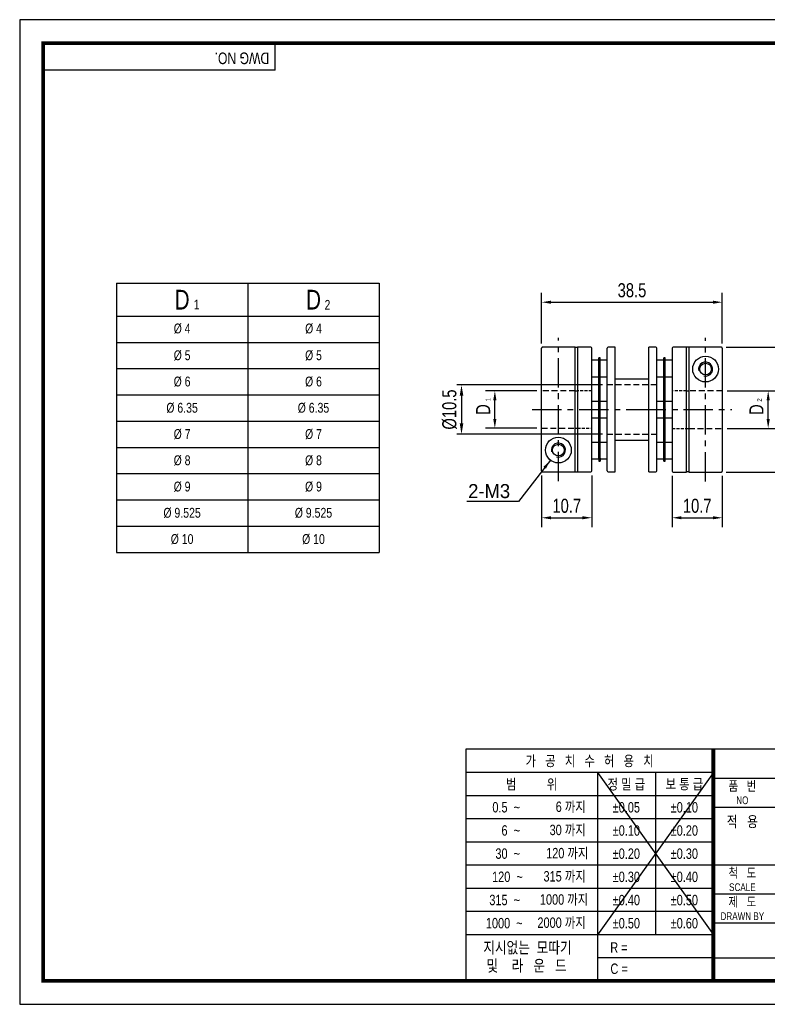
# Model space of a CAD drawing. Header units: millimetres. Extents: x 0 to 297, y 0 to 210.
# Tile 1 of 2: x 0 to 159, y 0 to 210. Entities that reach past the tile are written whole.
import ezdxf
from ezdxf.enums import TextEntityAlignment as Align

# ---------------------------------------------------------------- set-up
doc = ezdxf.new("R2010")
doc.units = ezdxf.units.MM
doc.header["$LTSCALE"] = 5
for name, pattern in [('CENTER', [2, 1.25, -0.25, 0.25, -0.25]), ('CENTER2', [1.125, 0.75, -0.125, 0.125, -0.125]), ('DASHED', [0.75, 0.5, -0.25]), ('HIDDEN', [0.375, 0.25, -0.125]), ('HIDDEN2', [0.1875, 0.125, -0.0625]), ('PHANTOM2', [1.25, 0.625, -0.125, 0.125, -0.125, 0.125, -0.125])]:
    doc.linetypes.add(name, pattern=pattern)
doc.layers.get('0').update_dxf_attribs({"linetype": 'CONTINUOUS'})
doc.layers.get('Defpoints').update_dxf_attribs({"linetype": 'CONTINUOUS'})
for name, color, linetype in [('BM', 2, 'CONTINUOUS'), ('C', 1, 'CENTER2'), ('CT', 1, 'CENTER'), ('D', 7, 'CONTINUOUS'), ('DIM', 7, 'CONTINUOUS'), ('H', 3, 'HIDDEN'), ('HD', 4, 'DASHED'), ('P', 4, 'PHANTOM2')]:
    doc.layers.add(name, color=color, linetype=linetype)
doc.styles.get("Standard").update_dxf_attribs({"font": 'Gulim.ttf', "width": 0.8, "height": 3})
doc.dimstyles.new('LIM', dxfattribs={"dimtxt": 2, "dimasz": 2, "dimexe": 2, "dimexo": 1, "dimgap": 1, "dimtad": 1, "dimdec": 3, "dimzin": 9, "dimdsep": 46, "dimtxsty": 'Standard', "dimcen": 3, "dimclrd": 1, "dimclre": 1, "dimadec": 0, "dimazin": 0, "dimtfac": 1, "dimtdec": 3, "dimtmove": 0, "dimatfit": 3, "dimfxl": 0, "dimtolj": 1, "dimtzin": 0, "dimarcsym": 0})
doc.dimstyles.get("Standard").update_dxf_attribs({"dimtxt": 0.18, "dimasz": 0.18, "dimexe": 0.18, "dimexo": 0.0625, "dimgap": 0.09, "dimtad": 0, "dimtih": 1, "dimtoh": 1, "dimdec": 4, "dimzin": 0, "dimdsep": 46, "dimtxsty": 'Standard', "dimcen": 0.09, "dimadec": 0, "dimazin": 0, "dimtfac": 1, "dimtdec": 4, "dimtofl": 0, "dimtmove": 0, "dimatfit": 3, "dimfxl": 0, "dimtolj": 1, "dimtzin": 0, "dimarcsym": 0})

# ---------------------------------------------------------------- blocks, each defined once
blk = doc.blocks.new('*D7')
at = {"layer": 'Defpoints', "color": 0}
for p in [(111.22, 113.76), (121.92, 113.75), (121.92, 103.77)]:
    blk.add_point(p, dxfattribs=at)
at = {"layer": 'DIM', "color": 1, "lineweight": -2}
for p, q in [((111.22, 112.76), (111.22, 101.77)), ((121.92, 112.75), (121.92, 101.77)), ((113.22, 103.77), (119.92, 103.77))]:
    blk.add_line(p, q, dxfattribs=at)
at = {"layer": 'DIM', "color": 1}
for points in [[(113.22, 104.1), (113.22, 103.44), (111.22, 103.77)], [(119.92, 104.1), (119.92, 103.44), (121.92, 103.77)]]:
    blk.add_solid(points, dxfattribs=at)
at = {"layer": 'DIM', "color": 0, "insert": (116.57, 106.31), "char_height": 3, "attachment_point": 5}
blk.add_mtext('\\A1;10.7', dxfattribs=at)
blk = doc.blocks.new('*D8')
at = {"layer": 'Defpoints', "color": 0}
for p in [(149.72, 149.74), (111.22, 139.95), (149.72, 139.93)]:
    blk.add_point(p, dxfattribs=at)
at = {"layer": 'DIM', "color": 1, "lineweight": -2}
for p, q in [((111.22, 140.95), (111.22, 151.74)), ((149.72, 140.93), (149.72, 151.74)), ((113.22, 149.74), (147.72, 149.74))]:
    blk.add_line(p, q, dxfattribs=at)
at = {"layer": 'DIM', "color": 1}
for points in [[(113.22, 150.08), (113.22, 149.41), (111.22, 149.74)], [(147.72, 150.08), (147.72, 149.41), (149.72, 149.74)]]:
    blk.add_solid(points, dxfattribs=at)
at = {"layer": 'DIM', "color": 0, "insert": (130.47, 152.28), "char_height": 3, "attachment_point": 5}
blk.add_mtext('\\A1;38.5', dxfattribs=at)
blk = doc.blocks.new('*D9')
at = {"layer": 'Defpoints', "color": 0}
for p in [(101.25, 130.85), (111.22, 130.85), (111.22, 122.85)]:
    blk.add_point(p, dxfattribs=at)
at = {"layer": 'DIM', "color": 1, "lineweight": -2}
for p, q in [((110.22, 130.85), (99.25, 130.85)), ((101.25, 124.85), (101.25, 128.85)), ((110.22, 122.85), (99.25, 122.85))]:
    blk.add_line(p, q, dxfattribs=at)
at = {"layer": 'DIM', "color": 1}
for points in [[(100.91, 128.85), (101.58, 128.85), (101.25, 130.85)], [(100.91, 124.85), (101.58, 124.85), (101.25, 122.85)]]:
    blk.add_solid(points, dxfattribs=at)
at = {"layer": 'DIM', "color": 0, "insert": (98.75, 126.85), "char_height": 3, "attachment_point": 5, "rotation": 90}
blk.add_mtext('\\A1;D', dxfattribs=at)
blk = doc.blocks.new('*D10')
at = {"layer": 'Defpoints', "color": 0}
for p in [(149.52, 140.13), (149.52, 113.53), (166.64, 113.53)]:
    blk.add_point(p, dxfattribs=at)
at = {"layer": 'DIM', "color": 1, "lineweight": -2}
for p, q in [((150.52, 140.13), (168.64, 140.13)), ((166.64, 138.13), (166.64, 115.53)), ((150.52, 113.53), (168.64, 113.53))]:
    blk.add_line(p, q, dxfattribs=at)
at = {"layer": 'DIM', "color": 1}
for points in [[(166.3, 138.13), (166.97, 138.13), (166.64, 140.13)], [(166.3, 115.53), (166.97, 115.53), (166.64, 113.53)]]:
    blk.add_solid(points, dxfattribs=at)
at = {"layer": 'DIM', "color": 0, "insert": (164.1, 126.83), "char_height": 3, "attachment_point": 5, "rotation": 90}
blk.add_mtext('\\A1;%%C26.6', dxfattribs=at)
blk = doc.blocks.new('*D11')
at = {"layer": 'Defpoints', "color": 0}
for p in [(149.72, 130.83), (159.49, 130.83), (149.72, 122.83)]:
    blk.add_point(p, dxfattribs=at)
at = {"layer": 'DIM', "color": 1, "lineweight": -2}
for p, q in [((150.72, 130.83), (161.49, 130.83)), ((159.49, 124.83), (159.49, 128.83)), ((150.72, 122.83), (161.49, 122.83))]:
    blk.add_line(p, q, dxfattribs=at)
at = {"layer": 'DIM', "color": 1}
for points in [[(159.16, 128.83), (159.83, 128.83), (159.49, 130.83)], [(159.16, 124.83), (159.83, 124.83), (159.49, 122.83)]]:
    blk.add_solid(points, dxfattribs=at)
at = {"layer": 'DIM', "color": 0, "insert": (156.99, 126.83), "char_height": 3, "attachment_point": 5, "rotation": 90}
blk.add_mtext('\\A1;D', dxfattribs=at)
blk = doc.blocks.new('*D12')
at = {"layer": 'Defpoints', "color": 0}
for p in [(139.02, 113.73), (149.72, 113.74), (149.72, 103.77)]:
    blk.add_point(p, dxfattribs=at)
at = {"layer": 'DIM', "color": 1, "lineweight": -2}
for p, q in [((139.02, 112.73), (139.02, 101.77)), ((149.72, 112.74), (149.72, 101.77)), ((141.02, 103.77), (147.72, 103.77))]:
    blk.add_line(p, q, dxfattribs=at)
at = {"layer": 'DIM', "color": 1}
for points in [[(141.02, 104.1), (141.02, 103.44), (139.02, 103.77)], [(147.72, 104.1), (147.72, 103.44), (149.72, 103.77)]]:
    blk.add_solid(points, dxfattribs=at)
at = {"layer": 'DIM', "color": 0, "insert": (144.37, 106.31), "char_height": 3, "attachment_point": 5}
blk.add_mtext('\\A1;10.7', dxfattribs=at)
blk = doc.blocks.new('*D15')
at = {"layer": 'D', "color": 1, "lineweight": -2}
for p, q in [((124.17, 132.1), (93.14, 132.1)), ((94.14, 129.8), (94.14, 123.9)), ((124.17, 121.6), (93.14, 121.6))]:
    blk.add_line(p, q, dxfattribs=at)
at = {"layer": 'D', "color": 1}
for points in [[(93.76, 129.8), (94.53, 129.8), (94.14, 132.1)], [(93.76, 123.9), (94.53, 123.9), (94.14, 121.6)]]:
    blk.add_solid(points, dxfattribs=at)
at = {"layer": 'Defpoints', "color": 0}
for p in [(125.17, 132.1), (94.14, 121.6), (125.17, 121.6)]:
    blk.add_point(p, dxfattribs=at)
at = {"layer": 'D', "insert": (91.6, 126.85), "char_height": 3, "attachment_point": 5, "rotation": 90}
blk.add_mtext('\\A1;%%C10.5', dxfattribs=at)

msp = doc.modelspace()

# ---------------------------------------------------------------- linework, layer by layer
for p, q in [((54.43705, 199.23234), (54.43705, 205)), ((54.43705, 199.23234), (5, 199.23234)), ((20.60597, 153.78553), (20.60597, 96.38553)), ((20.60597, 153.78553), (76.60597, 153.78553)), ((76.60597, 153.78553), (76.60597, 96.38553)), ((20.60597, 96.38553), (76.60597, 96.38553)), ((95.07575, 54.43705), (95.07575, 5)), ((147.8086, 54.43705), (95.07575, 54.43705)), ((292, 54.43705), (147.8086, 54.43705)), ((147.8086, 54.43705), (147.8086, 5)), ((147.8086, 49.42948), (95.07575, 49.42948)), ((147.8086, 49.42948), (123.09008, 14.82355)), ((123.09008, 49.42948), (147.8086, 14.82355)), ((123.09008, 49.42948), (123.09008, 5)), ((135.44934, 49.42948), (135.44934, 14.82355)), ((147.8086, 48.25742), (292, 48.25742)), ((147.8086, 44.48577), (95.07575, 44.48577)), ((147.8086, 42.07779), (292, 42.07779)), ((147.8086, 39.54207), (95.07575, 39.54207)), ((147.8086, 34.59837), (95.07575, 34.59837)), ((147.8086, 29.65466), (95.07575, 29.65466)), ((147.8086, 29.71852), (292, 29.71852)), ((147.8086, 24.71096), (95.07575, 24.71096)), ((147.8086, 23.53889), (221.96418, 23.53889)), ((147.8086, 19.76725), (95.07575, 19.76725)), ((147.8086, 17.35926), (292, 17.35926)), ((147.8086, 14.82355), (95.07575, 14.82355)), ((147.8086, 9.87984), (123.09008, 9.87984)), ((147.8086, 9.87984), (221.96418, 9.87984))]:
    msp.add_line(p, q)
at = {"color": 4}
for p, q in [((48.60597, 153.78553), (48.60597, 96.38553)), ((20.60597, 146.78553), (76.60597, 146.78553))]:
    msp.add_line(p, q, dxfattribs=at)
at = {"color": 1}
for p, q in [((20.60597, 141.18553), (76.60597, 141.18553)), ((20.60597, 135.58553), (76.60597, 135.58553)), ((20.60597, 129.98553), (76.60597, 129.98553)), ((20.60597, 124.38553), (76.60597, 124.38553)), ((20.60597, 118.78553), (76.60597, 118.78553)), ((20.60597, 113.18553), (76.60597, 113.18553)), ((20.60597, 107.58553), (76.60597, 107.58553)), ((20.60597, 101.98553), (76.60597, 101.98553))]:
    msp.add_line(p, q, dxfattribs=at)
msp.add_lwpolyline([(297, 210), (0, 210), (0, 0), (297, 0)], close=True)
msp.add_lwpolyline([(292, 205, 0.8, 0.8, 0), (5, 205, 0.8, 0.8, 0), (5, 5, 0.8, 0.8, 0), (292, 5, 0.8, 0.8, 0)], format="xyseb", close=True)
at = {"const_width": 0.82395}
msp.add_lwpolyline([(147.8086, 5), (147.8086, 54.43705)], dxfattribs=at)
at = {"layer": 'BM', "linetype": 'Continuous'}
for p, q in [((111.22069, 113.76441), (111.22069, 139.94532)), ((118.35402, 140.15487), (111.42069, 140.15487)), ((111.42648, 140.14547), (111.42069, 140.15487)), ((111.42069, 140.14547), (111.42648, 140.14547)), ((118.35402, 113.56427), (118.35402, 140.15487)), ((118.35402, 140.14547), (118.85402, 140.14547)), ((118.85402, 140.15487), (118.85402, 113.55487)), ((121.72069, 140.15487), (118.85402, 140.15487)), ((121.92069, 113.75487), (121.92069, 139.95487)), ((125.17069, 113.75487), (125.17069, 139.95487)), ((126.91069, 140.15487), (125.37069, 140.15487)), ((126.91069, 113.55487), (126.91069, 140.15487)), ((134.03069, 113.55487), (134.03069, 140.15487)), ((135.57069, 140.15487), (134.03069, 140.15487)), ((135.77069, 113.75487), (135.77069, 139.95487)), ((139.02069, 139.93085), (139.02069, 113.73085)), ((142.08736, 140.13085), (139.22069, 140.13085)), ((142.08736, 113.53085), (142.08736, 140.13085)), ((142.58736, 140.13085), (142.08736, 140.13085)), ((142.58736, 140.13085), (142.58736, 113.53085)), ((149.52069, 140.13085), (142.58736, 140.13085)), ((149.72069, 139.9307), (149.72069, 113.74039)), ((123.39569, 137.35487), (121.92069, 137.35487)), ((123.39569, 137.18985), (123.39569, 137.84886)), ((123.69569, 137.84886), (123.39569, 137.84886)), ((123.39569, 128.43986), (123.39569, 137.18985)), ((123.69569, 137.18985), (123.69569, 137.84886)), ((125.17069, 137.35487), (123.69569, 137.35487)), ((123.69569, 128.43986), (123.69569, 137.18985)), ((137.24569, 137.35487), (135.77069, 137.35487)), ((137.54569, 137.86087), (137.24569, 137.86087)), ((137.24569, 137.20186), (137.24569, 137.86087)), ((137.24569, 128.45187), (137.24569, 137.20186)), ((137.54569, 137.20186), (137.54569, 137.86087)), ((139.02069, 137.35487), (137.54569, 137.35487)), ((137.54569, 128.45187), (137.54569, 137.20186)), ((121.92069, 133.85487), (123.39569, 133.85487)), ((123.69569, 133.85487), (125.17069, 133.85487)), ((134.03069, 133.35487), (126.91069, 133.35487)), ((134.03069, 133.35487), (131.45971, 133.35487)), ((135.77069, 133.85487), (137.24569, 133.85487)), ((137.54569, 133.85487), (139.02069, 133.85487)), ((123.39569, 128.59286), (121.92069, 128.59286)), ((123.39569, 125.25788), (123.39569, 128.43986)), ((125.17069, 128.59286), (123.69569, 128.59286)), ((123.69569, 125.25788), (123.69569, 128.43986)), ((137.24569, 128.59286), (135.77069, 128.59286)), ((137.24569, 125.26989), (137.24569, 128.45187)), ((139.02069, 128.59286), (137.54569, 128.59286)), ((137.54569, 125.26989), (137.54569, 128.45187)), ((121.92069, 125.09286), (123.39569, 125.09286)), ((123.39569, 116.50788), (123.39569, 125.25788)), ((123.69569, 116.50788), (123.69569, 125.25788)), ((123.69569, 125.09286), (125.17069, 125.09286)), ((135.77069, 125.09286), (137.24569, 125.09286)), ((137.24569, 116.51989), (137.24569, 125.26989)), ((137.54569, 116.51989), (137.54569, 125.26989)), ((137.54569, 125.09286), (139.02069, 125.09286)), ((123.39569, 119.85487), (121.92069, 119.85487)), ((125.17069, 119.85487), (123.69569, 119.85487)), ((126.91069, 120.35487), (134.03069, 120.35487)), ((131.45971, 120.35487), (134.03069, 120.35487)), ((137.24569, 119.85487), (135.77069, 119.85487)), ((139.02069, 119.85487), (137.54569, 119.85487)), ((121.92069, 116.35487), (123.39569, 116.35487)), ((123.39569, 116.50788), (123.39569, 115.84887)), ((123.39569, 115.84887), (123.69569, 115.84887)), ((123.69569, 116.50788), (123.69569, 115.84887)), ((123.69569, 116.35487), (125.17069, 116.35487)), ((135.77069, 116.35487), (137.24569, 116.35487)), ((137.24569, 115.86088), (137.24569, 116.51989)), ((137.24569, 115.86088), (137.54569, 115.86088)), ((137.54569, 115.86088), (137.54569, 116.51989)), ((137.54569, 116.35487), (139.02069, 116.35487)), ((111.42069, 113.56427), (118.35402, 113.56427)), ((118.35402, 113.56427), (118.85402, 113.56427)), ((118.85402, 113.55487), (121.72069, 113.55487)), ((125.37069, 113.55487), (126.91069, 113.55487)), ((134.03069, 113.55487), (135.57069, 113.55487)), ((139.22069, 113.53085), (142.08736, 113.53085)), ((142.58736, 113.54025), (142.08736, 113.54025)), ((142.58736, 113.53085), (149.52069, 113.53085)), ((149.52069, 113.54025), (149.5149, 113.54025)), ((149.5149, 113.54025), (149.52069, 113.53085))]:
    msp.add_line(p, q, dxfattribs=at)
at = {"layer": 'BM'}
for p, q in [((118.35402, 130.85487), (118.85402, 130.85487)), ((142.08736, 130.83085), (142.58736, 130.83085)), ((118.35402, 122.85487), (118.85402, 122.85487)), ((142.08736, 122.83085), (142.58736, 122.83085))]:
    msp.add_line(p, q, dxfattribs=at)
at = {"layer": 'BM', "linetype": 'Continuous'}
for centre, radius in [((146.15402, 135.48085), 2.75), ((146.15402, 135.48085), 1.25), ((114.78736, 118.20487), 2.75), ((114.78736, 118.20487), 1.25)]:
    msp.add_circle(centre, radius, dxfattribs=at)
for centre, radius, start, end in [((111.42076, 139.9454), 0.20007, 90.0203744, 180.0207616), ((121.72069, 139.95487), 0.2, 0, 90), ((125.37069, 139.95487), 0.2, 90, 180), ((135.57069, 139.95487), 0.2, 0, 90), ((139.22069, 139.93085), 0.2, 90, 180), ((149.52062, 139.93078), 0.20007, 359.9791958, 89.9796683), ((146.15402, 135.48085), 1.5, 255, 195), ((114.78736, 118.20487), 1.5, 255, 195), ((111.42076, 113.76434), 0.20007, 179.9791958, 269.9796683), ((121.72069, 113.75487), 0.2, 270, 0), ((125.37069, 113.75487), 0.2, 180, 270), ((135.57069, 113.75487), 0.2, 270, 0), ((139.22069, 113.73085), 0.2, 180, 270), ((149.52062, 113.74032), 0.20007, 270.0203744, 0.0207616)]:
    msp.add_arc(centre, radius, start, end, dxfattribs=at)
at = {"layer": 'BM', "linetype": 'HIDDEN2'}
for centre, start, end in [((111.42076, 139.9454), 169.6128898, 180.0207616), ((149.52062, 113.74032), 349.6128898, 0.0207616)]:
    msp.add_arc(centre, 0.20007, start, end, dxfattribs=at)
at = {"layer": 'C'}
msp.add_line((147.8086, 49.42948), (147.8086, 49.39613), dxfattribs=at)
at = {"layer": 'CT'}
for p, q in [((114.78736, 111.56427), (114.78736, 142.15487)), ((146.15402, 111.53085), (146.15402, 142.12145)), ((109.22069, 126.85487), (134.03069, 126.84033)), ((131.45971, 126.84272), (151.72069, 126.83085))]:
    msp.add_line(p, q, dxfattribs=at)
at = {"layer": 'H'}
msp.add_line((147.8086, 49.31275), (147.8086, 49.27106), dxfattribs=at)
at = {"layer": 'HD', "linetype": 'HIDDEN'}
for p, q in [((118.35402, 130.85487), (111.22069, 130.85487)), ((135.77069, 132.10487), (125.17069, 132.10487)), ((149.72069, 130.83085), (142.58736, 130.83085)), ((111.22069, 122.85487), (118.35402, 122.85487)), ((142.58736, 122.83085), (149.72069, 122.83085)), ((125.17069, 121.60487), (135.77069, 121.60487))]:
    msp.add_line(p, q, dxfattribs=at)
at = {"layer": 'HD', "linetype": 'HIDDEN2'}
for p, q in [((121.92069, 130.85487), (118.85402, 130.85487)), ((142.08736, 130.83085), (139.02069, 130.83085)), ((118.85402, 122.85487), (121.92069, 122.85487)), ((139.02069, 122.83085), (142.08736, 122.83085)), ((123.39569, 116.35487), (123.69569, 116.35487))]:
    msp.add_line(p, q, dxfattribs=at)
at = {"layer": 'P'}
msp.add_line((147.8086, 49.22104), (147.8086, 49.16267), dxfattribs=at)

# ---------------------------------------------------------------- texts
for s, insert, char_height, width, attachment_point in [('D', (34.60597, 150.28553), 4.2, 28, 5), ('D', (62.60597, 150.28553), 4.2, 28, 5), ('1', (37.10179, 150.31042), 2.1, 6.3, 1), ('2', (64.97217, 150.22996), 2.1, 3.36, 1)]:
    msp.add_mtext(s, dxfattribs=dict(insert=insert, char_height=char_height, width=width, attachment_point=attachment_point))
at = {"ltscale": 25.4, "char_height": 2.1, "width": 28, "attachment_point": 5}
for s, insert in [('%%C{\\f??|b0|i0|c0|p49; \\fGulim|b0|i0|c129|p49;4}', (34.60597, 144.10459)), ('%%C{\\f??|b0|i0|c0|p49; \\fGulim|b0|i0|c129|p49;4}', (62.60597, 144.10459)), ('%%C{\\f??|b0|i0|c0|p49; \\f굴림|b0|i0|c129|p49;5}', (34.60597, 138.38982)), ('%%C{\\f??|b0|i0|c0|p49; \\f굴림|b0|i0|c129|p49;5}', (62.60597, 138.38982)), ('%%C{\\f??|b0|i0|c0|p49; \\f??|b0|i0|c129|p49;6}', (34.60597, 132.78982)), ('%%C{\\f??|b0|i0|c0|p49; \\f??|b0|i0|c129|p49;6}', (62.60597, 132.78982)), ('%%C{\\f??|b0|i0|c0|p49; \\f??|b0|i0|c129|p49;6.35}', (34.60597, 127.18982)), ('%%C{\\f??|b0|i0|c0|p49; \\f??|b0|i0|c129|p49;6.35}', (62.60597, 127.18982)), ('%%C{\\f??|b0|i0|c0|p49; \\f??|b0|i0|c129|p49;7}', (34.60597, 121.58982)), ('%%C{\\f??|b0|i0|c0|p49; \\f??|b0|i0|c129|p49;7}', (62.60597, 121.58982)), ('%%C{\\f??|b0|i0|c0|p49; \\f??|b0|i0|c129|p49;8}', (34.60597, 115.98982)), ('%%C{\\f??|b0|i0|c0|p49; \\f??|b0|i0|c129|p49;8}', (62.60597, 115.98982)), ('%%C{\\f??|b0|i0|c0|p49; \\f??|b0|i0|c129|p49;9}', (34.60597, 110.38982)), ('%%C{\\f??|b0|i0|c0|p49; \\f??|b0|i0|c129|p49;9}', (62.60597, 110.38982)), ('%%C{\\f??|b0|i0|c0|p49; \\f??|b0|i0|c129|p49;9.525}', (34.60597, 104.78982)), ('%%C{\\f??|b0|i0|c0|p49; \\f??|b0|i0|c129|p49;9.525}', (62.60597, 104.78982)), ('%%C{\\f??|b0|i0|c0|p49; \\f??|b0|i0|c129|p49;10}', (34.60597, 99.18982)), ('%%C{\\f??|b0|i0|c0|p49; \\f??|b0|i0|c129|p49;10}', (62.60597, 99.18982))]:
    msp.add_mtext(s, dxfattribs=dict(at, insert=insert))
at = {"layer": 'D', "width": 0.8}
msp.add_text('DWG NO.', height=2.471852, rotation=180, dxfattribs=at).set_placement((53.16809, 203.00065))
for s, height, p in [('가   공   치   수   허   용   치', 2.2246672, (121.44218, 51.93326)), ('범          위', 2.2246672, (109.08292, 46.95763)), ('정 밀 급', 2.224667, (129.26971, 46.95763)), ('보 통 급', 2.224667, (141.62897, 46.95763)), ('품   번', 2.059877, (153.98824, 46.60952)), ('NO', 1.647902, (153.98824, 43.5197)), ('%%p0.05', 2.224667, (129.26971, 42.01392)), ('%%p0.10', 2.224667, (141.62897, 42.01392)), ('적   용', 2.307062, (153.98824, 38.98797)), ('%%p0.10', 2.224667, (129.26971, 37.07022)), ('%%p0.20', 2.224667, (141.62897, 37.07022)), ('%%p0.20', 2.224667, (129.26971, 32.12651)), ('%%p0.30', 2.224667, (141.62897, 32.12651)), ('척   도', 2.059877, (153.98824, 28.07062)), ('%%p0.30', 2.224667, (129.26971, 27.18281)), ('%%p0.40', 2.224667, (141.62897, 27.18281)), ('SCALE', 1.647902, (153.98824, 24.98081)), ('%%p0.40', 2.224667, (129.26971, 22.2391)), ('%%p0.50', 2.224667, (141.62897, 22.2391)), ('제   도', 2.059877, (153.98824, 21.89099)), ('%%p0.50', 2.224667, (129.26971, 17.2954)), ('%%p0.60', 2.224667, (141.62897, 17.2954))]:
    msp.add_text(s, height=height, dxfattribs=at).set_placement(p, align=Align.MIDDLE)
msp.add_text('DRAWN BY', height=1.647902, dxfattribs=at).set_placement((153.98824, 17.97719), align=Align.CENTER)
at = {"layer": 'D', "linetype": 'ByBlock', "width": 0.8}
for s, height, p in [('지시없는  모따기', 2.471852, (98.78304, 10.86753)), ('및    라   운   드', 2.4718525, (99.46232, 6.99683))]:
    msp.add_text(s, height=height, dxfattribs=at).set_placement(p)
at = {"layer": 'D', "width": 0.8}
for s, p in [('R = ', (125.83895, 10.9999)), ('C = ', (125.87797, 6.47764))]:
    msp.add_text(s, height=2.224667, dxfattribs=at).set_placement(p)
at = {"layer": 'D', "char_height": 2.224667, "attachment_point": 6}
for s, insert, width in [('0.5  ~', (106.61106, 42.01392), 8.2310624), ('6 까지', (120.61823, 42.01392), 9.8035318), ('6  ~', (106.61106, 37.07022), 8.2310216), ('30 까지', (120.61823, 37.07022), 9.8034906), ('120 까지', (121.17583, 32.12651), 12.6524242), ('30  ~', (106.61106, 32.12651), 8.2310216), ('120  ~', (107.1976, 27.18281), 8.9379913), ('315 까지', (120.61823, 27.18281), 12.0977814), ('315  ~', (106.61106, 22.2391), 9.885083), ('1000 까지', (121.14261, 22.2391), 13.3822846), ('2000 까지', (120.61823, 17.2954), 12.974319), ('1000  ~', (107.17041, 17.2954), 14.528725)]:
    msp.add_mtext(s, dxfattribs=dict(at, insert=insert, width=width))
at = {"layer": 'DIM'}
msp.add_text('2-M3', height=3, dxfattribs=at).set_placement((95.56094, 107.96258))
at = {"layer": 'DIM', "char_height": 1, "attachment_point": 1, "rotation": 90}
for s, insert, width in [('1', (99.2954, 128.62646), 2.4), ('2', (157.14385, 128.52814), 3.3)]:
    msp.add_mtext(s, dxfattribs=dict(at, insert=insert, width=width))

# ---------------------------------------------------------------- dimensions: what is measured, and where the dimension line sits
at = {"layer": 'D'}
dim = msp.add_linear_dim(base=(94.1434, 121.60487), p1=(125.17069, 132.10487), p2=(125.17069, 121.60487), angle=90, text='%%C10.5', dimstyle='Standard', override={"dimtxt": 2, "dimasz": 2.3, "dimexe": 1, "dimexo": 1, "dimgap": 1, "dimtad": 1, "dimtih": 0, "dimtoh": 0, "dimzin": 8, "dimcen": 1, "dimclrd": 1, "dimclre": 1, "dimclrt": 256, "dimadec": 4, "dimazin": 2, "dimtfac": 0.5, "dimtix": 1, "dimtofl": 1, "dimtmove": 2, "dimtzin": 8}, dxfattribs=at)
dim.commit()
dim.dimension.update_dxf_attribs({"geometry": '*D15', "text_midpoint": (91.60145, 126.85487)})
at = {"layer": 'DIM'}
for base, p1, p2, picture, middle in [((149.72069, 149.74252), (111.22069, 139.94532), (149.72069, 139.9307), '*D8', (130.47069, 152.28047)), ((121.92069, 103.76881), (111.22069, 113.76441), (121.92069, 113.75487), '*D7', (116.57069, 106.31076)), ((149.72069, 103.76881), (139.02069, 113.73085), (149.72069, 113.74025), '*D12', (144.37069, 106.31076))]:
    dim = msp.add_linear_dim(base=base, p1=p1, p2=p2, dimstyle='LIM', dxfattribs=at)
    dim.commit()
    dim.dimension.update_dxf_attribs({"geometry": picture, "text_midpoint": middle})
for base, p1, p2, text, picture, middle in [((166.6367, 113.53085), (149.52069, 140.13085), (149.52069, 113.53085), '%%C<>', '*D10', (164.09875, 126.83085)), ((101.24719, 130.85487), (111.22069, 122.85487), (111.22069, 130.85487), 'D', '*D9', (98.74519, 126.85487)), ((159.4926, 130.83085), (149.72069, 122.83085), (149.72069, 130.83085), 'D', '*D11', (156.9906, 126.83085))]:
    dim = msp.add_linear_dim(base=base, p1=p1, p2=p2, angle=90, text=text, dimstyle='LIM', dxfattribs=at)
    dim.commit()
    dim.dimension.update_dxf_attribs({"geometry": picture, "text_midpoint": middle})

# ---------------------------------------------------------------- leaders
msp.add_leader([(113.10174, 116.03203), (106.30182, 107.26661), (95.27926, 107.26661)], dimstyle='LIM', override={"dimgap": 1, "dimtad": 0}, dxfattribs=at)

doc.saveas('drawing.dxf')
